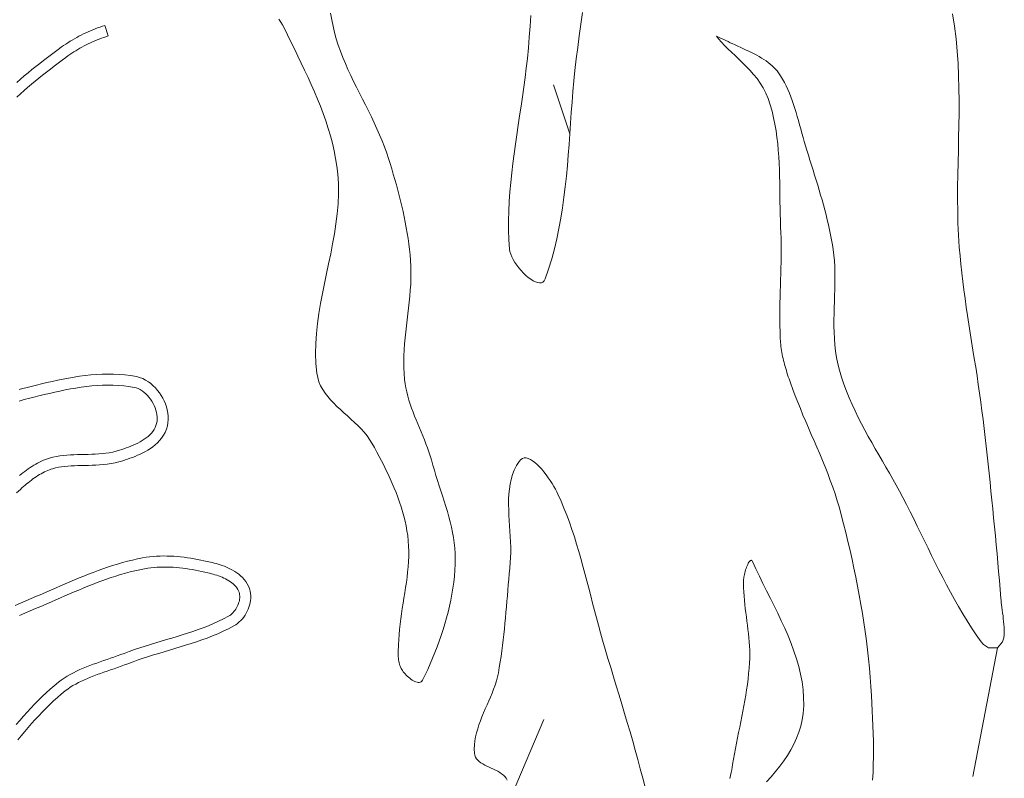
# Model space of a CAD drawing. Header units: inches. Extents: x -12 to 23, y -13.2 to 21.7.
# Tile 42 of 75: x 2.1 to 4.9, y 4.9 to 7.1. Entities that reach past the tile are written whole.
import ezdxf

# ---------------------------------------------------------------- set-up
doc = ezdxf.new("R2010")
doc.units = ezdxf.units.IN
doc.header["$MEASUREMENT"] = 0
doc.layers.get('0').update_dxf_attribs({"lineweight": 0})

msp = doc.modelspace()

# ---------------------------------------------------------------- linework, layer by layer
at = {"color": 7, "linetype": 'Continuous', "lineweight": 0}
for p, q in [((4.7087, 7.0828), (4.7143, 7.0477)), ((4.7143, 7.0477), (4.7187, 7.0124)), ((4.0428, 7.0176), (4.039, 7.0193)), ((4.039, 7.0193), (4.0442, 7.0126)), ((4.0502, 7.0142), (4.0428, 7.0176)), ((4.0442, 7.0126), (4.0524, 7.0031)), ((4.0575, 7.0108), (4.0502, 7.0142)), ((4.0524, 7.0031), (4.0613, 6.9935)), ((4.0646, 7.0074), (4.0575, 7.0108)), ((4.0613, 6.9935), (4.0708, 6.984)), ((4.0713, 7.0042), (4.0646, 7.0074)), ((4.0776, 7.0012), (4.0713, 7.0042)), ((4.0832, 6.9985), (4.0776, 7.0012)), ((4.0912, 6.9948), (4.0832, 6.9985)), ((4.0992, 6.9912), (4.0912, 6.9948)), ((4.1072, 6.9876), (4.0992, 6.9912)), ((4.7187, 7.0124), (4.7221, 6.9772)), ((4.0708, 6.984), (4.0808, 6.9743)), ((4.0808, 6.9743), (4.0911, 6.9645)), ((4.0911, 6.9645), (4.1017, 6.9546)), ((4.115, 6.984), (4.1072, 6.9876)), ((4.1229, 6.9804), (4.115, 6.984)), ((4.1306, 6.9767), (4.1229, 6.9804)), ((4.1381, 6.973), (4.1306, 6.9767)), ((4.1456, 6.9693), (4.1381, 6.973)), ((4.1528, 6.9655), (4.1456, 6.9693)), ((4.1598, 6.9616), (4.1528, 6.9655)), ((4.1667, 6.9576), (4.1598, 6.9616)), ((4.7221, 6.9772), (4.7245, 6.9419)), ((4.1017, 6.9546), (4.1124, 6.9444)), ((4.1124, 6.9444), (4.1231, 6.9338)), ((4.1231, 6.9338), (4.1336, 6.9228)), ((4.1732, 6.9535), (4.1667, 6.9576)), ((4.1795, 6.9493), (4.1732, 6.9535)), ((4.1855, 6.9449), (4.1795, 6.9493)), ((4.1912, 6.9405), (4.1855, 6.9449)), ((4.1966, 6.9358), (4.1912, 6.9405)), ((4.2016, 6.9311), (4.1966, 6.9358)), ((4.7245, 6.9419), (4.7261, 6.9067)), ((4.1336, 6.9228), (4.1438, 6.9113)), ((4.1438, 6.9113), (4.1537, 6.8992)), ((4.2063, 6.9262), (4.2016, 6.9311)), ((4.2107, 6.9211), (4.2063, 6.9262)), ((4.2148, 6.9156), (4.2107, 6.9211)), ((4.2207, 6.9069), (4.2148, 6.9156)), ((4.2263, 6.8977), (4.2207, 6.9069)), ((4.7261, 6.9067), (4.727, 6.8714)), ((4.1537, 6.8992), (4.1629, 6.8864)), ((4.1629, 6.8864), (4.1714, 6.8728)), ((4.2316, 6.8882), (4.2263, 6.8977)), ((4.2366, 6.8784), (4.2316, 6.8882)), ((4.2413, 6.8684), (4.2366, 6.8784)), ((4.1714, 6.8728), (4.1789, 6.8583)), ((4.1789, 6.8583), (4.185, 6.8432)), ((4.2457, 6.8581), (4.2413, 6.8684)), ((4.2499, 6.8476), (4.2457, 6.8581)), ((4.727, 6.8714), (4.7273, 6.8362)), ((4.185, 6.8432), (4.1911, 6.8247)), ((4.1911, 6.8247), (4.1963, 6.8064)), ((4.2538, 6.8368), (4.2499, 6.8476)), ((4.2576, 6.8258), (4.2538, 6.8368)), ((4.2612, 6.8146), (4.2576, 6.8258)), ((4.7273, 6.8362), (4.7272, 6.8011)), ((4.1963, 6.8064), (4.2007, 6.788)), ((4.2647, 6.8033), (4.2612, 6.8146)), ((4.268, 6.7918), (4.2647, 6.8033)), ((4.7272, 6.8011), (4.7267, 6.7659)), ((4.2007, 6.788), (4.2045, 6.7696)), ((4.2045, 6.7696), (4.2077, 6.7512)), ((4.2713, 6.7801), (4.268, 6.7918)), ((4.2745, 6.7683), (4.2713, 6.7801)), ((4.2778, 6.7565), (4.2745, 6.7683)), ((4.7267, 6.7659), (4.726, 6.7309)), ((4.2077, 6.7512), (4.2103, 6.7327)), ((4.281, 6.7445), (4.2778, 6.7565)), ((4.2843, 6.7325), (4.281, 6.7445)), ((4.2103, 6.7327), (4.2124, 6.7142)), ((4.2124, 6.7142), (4.2141, 6.6957)), ((4.2877, 6.7205), (4.2843, 6.7325)), ((4.2912, 6.7084), (4.2877, 6.7205)), ((4.726, 6.7309), (4.7252, 6.6959)), ((4.2141, 6.6957), (4.2154, 6.6773)), ((4.2948, 6.6964), (4.2912, 6.7084)), ((4.2993, 6.6821), (4.2948, 6.6964)), ((4.3038, 6.6678), (4.2993, 6.6821)), ((4.7252, 6.6959), (4.7244, 6.6611)), ((4.2154, 6.6773), (4.2164, 6.6588)), ((4.2164, 6.6588), (4.2171, 6.6405)), ((4.3082, 6.6537), (4.3038, 6.6678)), ((4.3127, 6.6395), (4.3082, 6.6537)), ((4.7244, 6.6611), (4.7236, 6.6263)), ((4.2171, 6.6405), (4.2177, 6.6221)), ((4.3171, 6.6253), (4.3127, 6.6395)), ((4.3215, 6.6112), (4.3171, 6.6253)), ((4.7236, 6.6263), (4.7231, 6.5917)), ((4.2177, 6.6221), (4.218, 6.6039)), ((4.218, 6.6039), (4.2183, 6.5857)), ((4.3258, 6.597), (4.3215, 6.6112)), ((4.2183, 6.5857), (4.2185, 6.5676)), ((4.3301, 6.5829), (4.3258, 6.597)), ((4.3342, 6.5688), (4.3301, 6.5829)), ((4.7231, 6.5917), (4.723, 6.5572)), ((4.2185, 6.5676), (4.2187, 6.5496)), ((4.2187, 6.5496), (4.219, 6.5317)), ((4.3383, 6.5547), (4.3342, 6.5688)), ((4.3422, 6.5406), (4.3383, 6.5547)), ((4.723, 6.5572), (4.7233, 6.5228)), ((4.219, 6.5317), (4.2194, 6.514)), ((4.2194, 6.514), (4.2199, 6.4964)), ((4.346, 6.5265), (4.3422, 6.5406)), ((4.3496, 6.5124), (4.346, 6.5265)), ((4.7233, 6.5228), (4.7241, 6.4886)), ((4.2199, 6.4964), (4.2207, 6.4787)), ((4.3531, 6.4983), (4.3496, 6.5124)), ((4.3564, 6.4842), (4.3531, 6.4983)), ((4.7241, 6.4886), (4.7255, 6.4545)), ((4.2207, 6.4787), (4.2214, 6.462)), ((4.2214, 6.462), (4.2218, 6.4451)), ((4.3595, 6.4701), (4.3564, 6.4842)), ((4.3625, 6.456), (4.3595, 6.4701)), ((4.2218, 6.4451), (4.222, 6.4282)), ((4.3652, 6.4419), (4.3625, 6.456)), ((4.3676, 6.4278), (4.3652, 6.4419)), ((4.7255, 6.4545), (4.7278, 6.4206)), ((4.222, 6.4282), (4.2221, 6.4114)), ((4.2221, 6.4114), (4.222, 6.3946)), ((4.3698, 6.4138), (4.3676, 6.4278)), ((4.3719, 6.398), (4.3698, 6.4138)), ((4.7278, 6.4206), (4.7299, 6.3964)), ((4.2217, 6.3779), (4.2214, 6.3613)), ((4.222, 6.3946), (4.2217, 6.3779)), ((4.3733, 6.3822), (4.3719, 6.398)), ((4.3742, 6.3662), (4.3733, 6.3822)), ((4.7299, 6.3964), (4.7322, 6.3722)), ((4.2214, 6.3613), (4.221, 6.3447)), ((4.3747, 6.35), (4.3742, 6.3662)), ((4.3749, 6.3336), (4.3747, 6.35)), ((4.7322, 6.3722), (4.7349, 6.3479)), ((4.7349, 6.3479), (4.7378, 6.3236)), ((4.2205, 6.3281), (4.22, 6.3116)), ((4.221, 6.3447), (4.2205, 6.3281)), ((4.3747, 6.317), (4.3749, 6.3336)), ((4.7378, 6.3236), (4.7409, 6.2994)), ((4.2196, 6.2952), (4.2192, 6.2788)), ((4.22, 6.3116), (4.2196, 6.2952)), ((4.3739, 6.2832), (4.3744, 6.3002)), ((4.3744, 6.3002), (4.3747, 6.317)), ((4.7409, 6.2994), (4.7442, 6.2751)), ((4.2188, 6.2625), (4.2186, 6.2462)), ((4.2192, 6.2788), (4.2188, 6.2625)), ((4.3728, 6.2489), (4.3733, 6.2661)), ((4.3733, 6.2661), (4.3739, 6.2832)), ((4.7442, 6.2751), (4.7477, 6.2508)), ((4.2186, 6.2462), (4.2184, 6.23)), ((4.3723, 6.2316), (4.3728, 6.2489)), ((4.7477, 6.2508), (4.7513, 6.2264)), ((4.2184, 6.23), (4.2185, 6.2138)), ((4.2185, 6.2138), (4.2187, 6.1977)), ((4.3721, 6.2141), (4.3723, 6.2316)), ((4.3721, 6.1965), (4.3721, 6.2141)), ((4.7513, 6.2264), (4.7551, 6.2021)), ((4.2187, 6.1977), (4.2191, 6.1817)), ((4.2191, 6.1817), (4.2197, 6.1657)), ((4.3725, 6.1789), (4.3721, 6.1965)), ((4.3733, 6.1611), (4.3725, 6.1789)), ((4.7551, 6.2021), (4.7589, 6.1777)), ((4.2197, 6.1657), (4.2206, 6.1498)), ((4.3747, 6.1433), (4.3733, 6.1611)), ((4.7589, 6.1777), (4.7627, 6.1533)), ((4.7627, 6.1533), (4.7666, 6.1288)), ((4.2206, 6.1498), (4.2211, 6.1442)), ((4.2211, 6.1442), (4.2216, 6.1386)), ((4.2216, 6.1386), (4.2223, 6.1331)), ((4.2223, 6.1331), (4.2231, 6.1275)), ((4.2231, 6.1275), (4.2241, 6.1218)), ((4.3767, 6.1254), (4.3747, 6.1433)), ((4.3795, 6.1075), (4.3767, 6.1254)), ((4.7666, 6.1288), (4.7705, 6.1043)), ((4.2241, 6.1218), (4.2251, 6.1162)), ((4.2251, 6.1162), (4.2263, 6.1105)), ((4.2263, 6.1105), (4.2275, 6.1049)), ((4.2275, 6.1049), (4.2289, 6.0992)), ((4.2289, 6.0992), (4.2303, 6.0934)), ((4.3831, 6.0896), (4.3795, 6.1075)), ((4.7705, 6.1043), (4.7744, 6.0798)), ((4.2303, 6.0934), (4.2318, 6.0877)), ((4.2318, 6.0877), (4.2334, 6.082)), ((4.2334, 6.082), (4.2351, 6.0762)), ((4.2351, 6.0762), (4.2369, 6.0704)), ((4.2369, 6.0704), (4.2387, 6.0646)), ((4.3875, 6.0718), (4.3831, 6.0896)), ((4.3936, 6.0516), (4.3875, 6.0718)), ((4.7744, 6.0798), (4.7782, 6.0552)), ((4.2387, 6.0646), (4.2406, 6.0588)), ((4.2406, 6.0588), (4.2425, 6.053)), ((4.2425, 6.053), (4.2445, 6.0472)), ((4.2445, 6.0472), (4.2465, 6.0413)), ((4.2465, 6.0413), (4.2485, 6.0356)), ((4.4002, 6.0319), (4.3936, 6.0516)), ((4.7782, 6.0552), (4.7819, 6.0306)), ((4.2485, 6.0356), (4.2551, 6.0172)), ((4.2551, 6.0172), (4.262, 5.999)), ((4.4074, 6.0125), (4.4002, 6.0319)), ((4.4152, 5.9934), (4.4074, 6.0125)), ((4.7819, 6.0306), (4.7855, 6.006)), ((4.262, 5.999), (4.2692, 5.9807)), ((4.4234, 5.9746), (4.4152, 5.9934)), ((4.7855, 6.006), (4.789, 5.9812)), ((4.2692, 5.9807), (4.2766, 5.9625)), ((4.2766, 5.9625), (4.2841, 5.9443)), ((4.432, 5.956), (4.4234, 5.9746)), ((4.441, 5.9376), (4.432, 5.956)), ((4.789, 5.9812), (4.7922, 5.9565)), ((4.7922, 5.9565), (4.7953, 5.9317)), ((4.2841, 5.9443), (4.2919, 5.9261)), ((4.4502, 5.9194), (4.441, 5.9376)), ((4.7953, 5.9317), (4.7983, 5.9062)), ((4.2919, 5.9261), (4.2997, 5.9078)), ((4.2997, 5.9078), (4.3077, 5.8895)), ((4.4598, 5.9014), (4.4502, 5.9194)), ((4.4695, 5.8836), (4.4598, 5.9014)), ((4.7983, 5.9062), (4.8012, 5.8809)), ((4.3077, 5.8895), (4.3156, 5.8711)), ((4.3156, 5.8711), (4.3236, 5.8527)), ((4.4794, 5.866), (4.4695, 5.8836)), ((4.8012, 5.8809), (4.8041, 5.8555)), ((4.3236, 5.8527), (4.3315, 5.8342)), ((4.4894, 5.8484), (4.4794, 5.866)), ((4.4995, 5.831), (4.4894, 5.8484)), ((4.8041, 5.8555), (4.8069, 5.8301)), ((4.3315, 5.8342), (4.3393, 5.8155)), ((4.3393, 5.8155), (4.3469, 5.7968)), ((4.5096, 5.8137), (4.4995, 5.831)), ((4.8069, 5.8301), (4.8097, 5.8047)), ((4.3469, 5.7968), (4.3544, 5.7779)), ((4.5196, 5.7964), (4.5096, 5.8137)), ((4.5295, 5.7792), (4.5196, 5.7964)), ((4.8097, 5.8047), (4.8124, 5.7793)), ((4.3544, 5.7779), (4.3617, 5.7589)), ((4.3617, 5.7589), (4.3686, 5.7397)), ((4.5394, 5.7621), (4.5295, 5.7792)), ((4.549, 5.7449), (4.5394, 5.7621)), ((4.8124, 5.7793), (4.8151, 5.7539)), ((4.3686, 5.7397), (4.3753, 5.7203)), ((4.5584, 5.7278), (4.549, 5.7449)), ((4.8151, 5.7539), (4.8178, 5.7285)), ((4.3753, 5.7203), (4.3816, 5.7008)), ((4.5675, 5.7106), (4.5584, 5.7278)), ((4.578, 5.6903), (4.5675, 5.7106)), ((4.8178, 5.7285), (4.8204, 5.7031)), ((4.8204, 5.7031), (4.8229, 5.6777)), ((4.3816, 5.7008), (4.3875, 5.681)), ((4.3875, 5.681), (4.3929, 5.6612)), ((4.5883, 5.6699), (4.578, 5.6903)), ((4.8229, 5.6777), (4.8254, 5.6522)), ((4.3929, 5.6612), (4.3994, 5.6359)), ((4.5985, 5.6494), (4.5883, 5.6699)), ((4.6087, 5.6287), (4.5985, 5.6494)), ((4.8254, 5.6522), (4.8279, 5.6268)), ((4.3994, 5.6359), (4.4057, 5.6107)), ((4.6188, 5.608), (4.6087, 5.6287)), ((4.8279, 5.6268), (4.8303, 5.6014)), ((4.4057, 5.6107), (4.4118, 5.5855)), ((4.629, 5.5872), (4.6188, 5.608)), ((4.8303, 5.6014), (4.8327, 5.576)), ((4.4118, 5.5855), (4.4176, 5.5601)), ((4.6391, 5.5663), (4.629, 5.5872)), ((4.6493, 5.5454), (4.6391, 5.5663)), ((4.8327, 5.576), (4.835, 5.5505)), ((4.4176, 5.5601), (4.4233, 5.5347)), ((4.6597, 5.5246), (4.6493, 5.5454)), ((4.835, 5.5505), (4.8373, 5.5251)), ((4.4233, 5.5347), (4.4288, 5.5093)), ((4.4288, 5.5093), (4.4341, 5.4838)), ((4.6701, 5.5037), (4.6597, 5.5246)), ((4.8373, 5.5251), (4.8396, 5.4997)), ((4.4341, 5.4838), (4.4391, 5.4582)), ((4.6808, 5.4829), (4.6701, 5.5037)), ((4.6916, 5.4621), (4.6808, 5.4829)), ((4.8396, 5.4997), (4.8418, 5.4742)), ((4.4391, 5.4582), (4.4439, 5.4326)), ((4.7026, 5.4415), (4.6916, 5.4621)), ((4.8418, 5.4742), (4.844, 5.4488)), ((4.4439, 5.4326), (4.4484, 5.4069)), ((4.714, 5.4209), (4.7026, 5.4415)), ((4.844, 5.4488), (4.8461, 5.4235)), ((4.8461, 5.4235), (4.8466, 5.4185)), ((4.4484, 5.4069), (4.4527, 5.3812)), ((4.7256, 5.4005), (4.714, 5.4209)), ((4.7376, 5.3802), (4.7256, 5.4005)), ((4.8466, 5.4185), (4.8472, 5.4126)), ((4.8472, 5.4126), (4.848, 5.4059)), ((4.848, 5.4059), (4.849, 5.3985)), ((4.849, 5.3985), (4.8499, 5.3908)), ((4.4527, 5.3812), (4.4568, 5.3554)), ((4.75, 5.3601), (4.7376, 5.3802)), ((4.8499, 5.3908), (4.851, 5.3827)), ((4.851, 5.3827), (4.852, 5.3744)), ((4.852, 5.3744), (4.8529, 5.3661)), ((4.4568, 5.3554), (4.4605, 5.3296)), ((4.7627, 5.3402), (4.75, 5.3601)), ((4.7759, 5.3205), (4.7627, 5.3402)), ((4.8529, 5.3661), (4.8538, 5.3578)), ((4.8538, 5.3578), (4.8546, 5.3498)), ((4.8546, 5.3498), (4.8552, 5.342)), ((4.8552, 5.342), (4.8556, 5.3345)), ((4.4605, 5.3296), (4.464, 5.3037)), ((4.7902, 5.3002), (4.7759, 5.3205)), ((4.8543, 5.312), (4.8507, 5.3005)), ((4.8554, 5.3201), (4.8543, 5.312)), ((4.8557, 5.3273), (4.8554, 5.3201)), ((4.8556, 5.3345), (4.8557, 5.3273)), ((4.464, 5.3037), (4.4672, 5.2778)), ((4.7964, 5.2928), (4.7902, 5.3002)), ((4.8105, 5.2831), (4.7964, 5.2928)), ((4.8362, 5.2838), (4.8105, 5.2831)), ((4.8507, 5.3005), (4.8362, 5.2838)), ((4.4672, 5.2778), (4.4701, 5.2518)), ((4.4701, 5.2518), (4.4727, 5.2259)), ((4.4727, 5.2259), (4.4749, 5.1998)), ((4.4749, 5.1998), (4.4769, 5.1738)), ((4.4769, 5.1738), (4.4785, 5.1478)), ((4.4785, 5.1478), (4.4796, 5.1265)), ((4.4796, 5.1265), (4.4807, 5.105)), ((4.4807, 5.105), (4.4818, 5.0835)), ((4.4818, 5.0835), (4.4827, 5.0618)), ((4.4827, 5.0618), (4.4834, 5.04)), ((4.4834, 5.04), (4.4839, 5.0181)), ((4.4839, 5.0181), (4.4842, 4.9961)), ((4.4842, 4.9961), (4.4841, 4.9741)), ((4.4838, 4.9521), (4.483, 4.93)), ((4.4841, 4.9741), (4.4838, 4.9521)), ((4.483, 4.93), (4.4817, 4.908))]:
    msp.add_line(p, q, dxfattribs=at)
at = {"color": 30, "linetype": 'Continuous', "lineweight": 0, "true_color": 0xff7e00}
for p, q in [((3.6221, 6.7424), (3.5756, 6.8817)), ((4.8362, 5.2838), (4.7661, 4.9184)), ((3.4581, 4.8682), (3.5482, 5.0801))]:
    msp.add_line(p, q, dxfattribs=at)
at = {"color": 7, "linetype": 'Continuous', "lineweight": 0, "flags": 128}
for points in [[(2.7956, 7.0677), (2.8014, 7.0599), (2.8066, 7.0517), (2.8111, 7.0432), (2.8207, 7.0233), (2.8304, 7.0033), (2.8401, 6.9833), (2.8499, 6.9632), (2.8596, 6.9431), (2.8693, 6.9229), (2.8788, 6.9026), (2.888, 6.8822), (2.897, 6.8618), (2.9057, 6.8412), (2.914, 6.8206), (2.9219, 6.7998), (2.9293, 6.779), (2.9362, 6.758), (2.9425, 6.7368), (2.9482, 6.7156), (2.9531, 6.6942), (2.9573, 6.6726), (2.9607, 6.6509), (2.9632, 6.629), (2.9651, 6.6007), (2.9653, 6.5723), (2.9641, 6.544), (2.9617, 6.5156), (2.9582, 6.4873), (2.9538, 6.4589), (2.9488, 6.4306), (2.9433, 6.4023), (2.9374, 6.3739), (2.9314, 6.3456), (2.9254, 6.3173), (2.9197, 6.2889), (2.9144, 6.2606), (2.9097, 6.2323), (2.9057, 6.204), (2.9027, 6.1757), (2.9009, 6.1474), (2.9004, 6.1192), (2.9014, 6.0909), (2.9041, 6.0627), (2.9063, 6.0504), (2.9099, 6.0388), (2.9147, 6.0276), (2.9205, 6.017), (2.9272, 6.0067), (2.9347, 5.9968), (2.943, 5.9872), (2.9518, 5.9778), (2.9611, 5.9686), (2.9708, 5.9596), (2.9807, 5.9506), (2.9907, 5.9416), (3.0007, 5.9326), (3.0105, 5.9235), (3.0201, 5.9143), (3.0294, 5.9049), (3.0382, 5.8952), (3.0463, 5.8852), (3.0538, 5.8748), (3.0604, 5.864), (3.0673, 5.8517), (3.0741, 5.8393), (3.0807, 5.8268), (3.0873, 5.8143), (3.0938, 5.8016), (3.1001, 5.7889), (3.1063, 5.7761), (3.1123, 5.7632), (3.118, 5.7502), (3.1236, 5.7371), (3.1289, 5.724), (3.1339, 5.7108), (3.1386, 5.6974), (3.143, 5.684), (3.1471, 5.6706), (3.1509, 5.657), (3.1542, 5.6434), (3.1572, 5.6296), (3.1598, 5.6158), (3.1619, 5.602), (3.1635, 5.5872), (3.1645, 5.5725), (3.1649, 5.5578), (3.1648, 5.543), (3.1642, 5.5283), (3.1631, 5.5135), (3.1617, 5.4987), (3.16, 5.4839), (3.158, 5.4691), (3.1559, 5.4543), (3.1536, 5.4395), (3.1512, 5.4247), (3.1488, 5.4099), (3.1465, 5.3951), (3.1442, 5.3803), (3.1421, 5.3654), (3.1403, 5.3506), (3.1387, 5.3358), (3.1374, 5.3209), (3.1365, 5.3061), (3.1363, 5.3018), (3.1361, 5.2975), (3.1358, 5.2932), (3.1355, 5.2888), (3.1353, 5.2844), (3.1351, 5.28), (3.1349, 5.2756), (3.1348, 5.2712), (3.1348, 5.2668), (3.1349, 5.2624), (3.1351, 5.2581), (3.1355, 5.2537), (3.1359, 5.2495), (3.1366, 5.2453), (3.1374, 5.2411), (3.1385, 5.237), (3.1397, 5.233), (3.1412, 5.2291), (3.143, 5.2253), (3.145, 5.2216), (3.1468, 5.2187), (3.149, 5.2156), (3.1516, 5.2125), (3.1544, 5.2093), (3.1574, 5.2061), (3.1607, 5.203), (3.164, 5.2), (3.1676, 5.1971), (3.1711, 5.1945), (3.1747, 5.1921), (3.1783, 5.1899), (3.1819, 5.1881), (3.1853, 5.1867), (3.1887, 5.1857), (3.1918, 5.1852), (3.1948, 5.1852), (3.1975, 5.1858), (3.1999, 5.187), (3.2019, 5.1889), (3.2036, 5.1915), (3.2036, 5.1915), (3.2036, 5.1915), (3.2036, 5.1915), (3.2036, 5.1915), (3.2112, 5.2068), (3.2186, 5.2224), (3.2258, 5.2381), (3.2326, 5.2539), (3.2392, 5.2699), (3.2456, 5.286), (3.2516, 5.3023), (3.2573, 5.3187), (3.2627, 5.3351), (3.2677, 5.3517), (3.2724, 5.3684), (3.2767, 5.3851), (3.2807, 5.402), (3.2842, 5.4189), (3.2874, 5.4358), (3.2901, 5.4528), (3.2924, 5.4699), (3.2943, 5.4869), (3.2957, 5.504), (3.2966, 5.5211), (3.2969, 5.5363), (3.2964, 5.5513), (3.2954, 5.5664), (3.2937, 5.5814), (3.2915, 5.5963), (3.2889, 5.6112), (3.2858, 5.626), (3.2823, 5.6408), (3.2785, 5.6556), (3.2744, 5.6704), (3.27, 5.6851), (3.2655, 5.6998), (3.2609, 5.7145), (3.2562, 5.7292), (3.2514, 5.7438), (3.2467, 5.7585), (3.242, 5.7731), (3.2375, 5.7877), (3.2331, 5.8024), (3.229, 5.817), (3.2256, 5.8285), (3.2219, 5.84), (3.2179, 5.8514), (3.2137, 5.8628), (3.2093, 5.8741), (3.2048, 5.8853), (3.2001, 5.8966), (3.1954, 5.9078), (3.1907, 5.919), (3.1861, 5.9302), (3.1816, 5.9414), (3.1772, 5.9527), (3.173, 5.964), (3.169, 5.9754), (3.1653, 5.9868), (3.162, 5.9983), (3.159, 6.0099), (3.1565, 6.0215), (3.1544, 6.0333), (3.1529, 6.0452), (3.1515, 6.0621), (3.1508, 6.0789), (3.1506, 6.0958), (3.151, 6.1127), (3.1518, 6.1296), (3.1531, 6.1465), (3.1546, 6.1634), (3.1563, 6.1803), (3.1583, 6.1973), (3.1603, 6.2142), (3.1623, 6.2311), (3.1643, 6.248), (3.1662, 6.265), (3.1679, 6.2819), (3.1693, 6.2988), (3.1703, 6.3158), (3.171, 6.3327), (3.1712, 6.3496), (3.1708, 6.3665), (3.1698, 6.3833), (3.1684, 6.3989), (3.1668, 6.4144), (3.1649, 6.4299), (3.1628, 6.4453), (3.1604, 6.4607), (3.1578, 6.4761), (3.155, 6.4915), (3.1519, 6.5068), (3.1487, 6.5221), (3.1452, 6.5374), (3.1416, 6.5526), (3.1378, 6.5678), (3.1339, 6.5829), (3.1297, 6.598), (3.1255, 6.6131), (3.121, 6.6281), (3.1165, 6.6431), (3.1118, 6.658), (3.1071, 6.6728), (3.1022, 6.6877), (3.096, 6.7052), (3.0893, 6.7226), (3.0822, 6.7399), (3.0746, 6.757), (3.0668, 6.774), (3.0587, 6.7908), (3.0504, 6.8076), (3.042, 6.8244), (3.0335, 6.8411), (3.025, 6.8579), (3.0165, 6.8746), (3.0082, 6.8914), (3.0001, 6.9083), (2.9923, 6.9252), (2.9848, 6.9423), (2.9776, 6.9595), (2.9709, 6.9768), (2.9648, 6.9943), (2.9592, 7.012), (2.9542, 7.03), (2.9499, 7.0481), (2.946, 7.0664), (2.9426, 7.0847)], [(3.5111, 7.0785), (3.5092, 7.0478), (3.507, 7.0171), (3.5045, 6.9865), (3.5016, 6.956), (3.4986, 6.929), (3.4953, 6.902), (3.4916, 6.875), (3.4878, 6.8479), (3.4838, 6.8209), (3.4797, 6.7938), (3.4756, 6.7668), (3.4715, 6.7398), (3.4676, 6.7127), (3.4638, 6.6857), (3.4603, 6.6586), (3.4571, 6.6316), (3.4542, 6.6045), (3.4519, 6.5775), (3.45, 6.5504), (3.4487, 6.5233), (3.4481, 6.4963), (3.4482, 6.4692), (3.4491, 6.4421), (3.4509, 6.415), (3.452, 6.4082), (3.4542, 6.4009), (3.4573, 6.3933), (3.4613, 6.3854), (3.4661, 6.3775), (3.4715, 6.3696), (3.4774, 6.3619), (3.4837, 6.3544), (3.4904, 6.3474), (3.4972, 6.3408), (3.5042, 6.3349), (3.5111, 6.3298), (3.5178, 6.3255), (3.5244, 6.3223), (3.5306, 6.3201), (3.5363, 6.3192), (3.5414, 6.3197), (3.5459, 6.3217), (3.5495, 6.3252), (3.5523, 6.3305), (3.5523, 6.3305), (3.5523, 6.3305), (3.5523, 6.3305), (3.5523, 6.3305), (3.562, 6.3587), (3.5708, 6.3872), (3.5785, 6.4159), (3.5854, 6.4449), (3.5914, 6.474), (3.5968, 6.5034), (3.6014, 6.5329), (3.6055, 6.5626), (3.6091, 6.5923), (3.6123, 6.6222), (3.6151, 6.6522), (3.6176, 6.6822), (3.6199, 6.7123), (3.6221, 6.7424), (3.6242, 6.7725), (3.6264, 6.8026), (3.6287, 6.8326), (3.6311, 6.8626), (3.6338, 6.8925), (3.6368, 6.9222), (3.6406, 6.9551), (3.6446, 6.988), (3.6489, 7.021), (3.6534, 7.0539), (3.658, 7.0869)], [(3.8357, 4.8876), (3.8291, 4.914), (3.8223, 4.9403), (3.8153, 4.9665), (3.808, 4.9927), (3.8006, 5.0189), (3.793, 5.045), (3.7854, 5.0711), (3.7776, 5.0972), (3.7697, 5.1232), (3.7618, 5.1493), (3.7539, 5.1753), (3.746, 5.2013), (3.7381, 5.2274), (3.7303, 5.2534), (3.7226, 5.2795), (3.715, 5.3056), (3.7091, 5.3264), (3.7034, 5.3474), (3.6978, 5.3683), (3.6923, 5.3894), (3.6869, 5.4104), (3.6815, 5.4315), (3.6761, 5.4526), (3.6707, 5.4736), (3.6652, 5.4947), (3.6595, 5.5156), (3.6537, 5.5366), (3.6477, 5.5574), (3.6415, 5.5782), (3.635, 5.5988), (3.6282, 5.6194), (3.621, 5.6398), (3.6135, 5.66), (3.6055, 5.6801), (3.5971, 5.7001), (3.5882, 5.7198), (3.5849, 5.7266), (3.581, 5.734), (3.5765, 5.7418), (3.5716, 5.7499), (3.5663, 5.7582), (3.5607, 5.7665), (3.5548, 5.7747), (3.5487, 5.7826), (3.5424, 5.7902), (3.5359, 5.7973), (3.5295, 5.8038), (3.523, 5.8096), (3.5166, 5.8144), (3.5103, 5.8183), (3.5042, 5.821), (3.4983, 5.8224), (3.4928, 5.8224), (3.4875, 5.8209), (3.4827, 5.8177), (3.4783, 5.8128), (3.4708, 5.8007), (3.4645, 5.7881), (3.4595, 5.7751), (3.4555, 5.7617), (3.4525, 5.748), (3.4504, 5.734), (3.4491, 5.7196), (3.4484, 5.7051), (3.4483, 5.6903), (3.4486, 5.6753), (3.4493, 5.6603), (3.4502, 5.6451), (3.4512, 5.6299), (3.4522, 5.6147), (3.4532, 5.5995), (3.454, 5.5844), (3.4544, 5.5694), (3.4545, 5.5545), (3.454, 5.5398), (3.453, 5.5254), (3.4515, 5.5097), (3.4501, 5.494), (3.4487, 5.4783), (3.4474, 5.4627), (3.4461, 5.447), (3.4448, 5.4313), (3.4435, 5.4156), (3.4422, 5.3999), (3.4409, 5.3842), (3.4395, 5.3685), (3.438, 5.3528), (3.4365, 5.3372), (3.4348, 5.3215), (3.433, 5.3059), (3.4312, 5.2903), (3.4291, 5.2747), (3.4269, 5.2591), (3.4245, 5.2436), (3.422, 5.2281), (3.4192, 5.2126), (3.4166, 5.2009), (3.4135, 5.1894), (3.4099, 5.1779), (3.4059, 5.1665), (3.4015, 5.1552), (3.3969, 5.1439), (3.3921, 5.1326), (3.3871, 5.1213), (3.3822, 5.1101), (3.3774, 5.0989), (3.3727, 5.0877), (3.3683, 5.0764), (3.3642, 5.0651), (3.3605, 5.0538), (3.3573, 5.0424), (3.3546, 5.031), (3.3527, 5.0195), (3.3514, 5.0079), (3.351, 4.9962), (3.3515, 4.9844), (3.3525, 4.9787), (3.3545, 4.9735), (3.3573, 4.9688), (3.3608, 4.9646), (3.365, 4.9607), (3.3698, 4.9571), (3.3751, 4.9538), (3.3807, 4.9507), (3.3866, 4.9478), (3.3928, 4.9449), (3.399, 4.942), (3.4052, 4.9392), (3.4114, 4.9362), (3.4174, 4.9331), (3.4231, 4.9298), (3.4285, 4.9262), (3.4334, 4.9223), (3.4378, 4.9181), (3.4415, 4.9134), (3.4445, 4.9083)], [(4.1801, 4.9035), (4.1933, 4.9177), (4.206, 4.9323), (4.218, 4.9472), (4.2294, 4.9625), (4.24, 4.9781), (4.2496, 4.994), (4.2584, 5.0104), (4.266, 5.0271), (4.2726, 5.0441), (4.2779, 5.0615), (4.2819, 5.0793), (4.2845, 5.0974), (4.2861, 5.12), (4.286, 5.1424), (4.2845, 5.1647), (4.2816, 5.1868), (4.2774, 5.2089), (4.2721, 5.2308), (4.2657, 5.2527), (4.2585, 5.2744), (4.2504, 5.296), (4.2417, 5.3176), (4.2323, 5.339), (4.2225, 5.3604), (4.2124, 5.3816), (4.202, 5.4028), (4.1915, 5.424), (4.1809, 5.445), (4.1705, 5.466), (4.1602, 5.4869), (4.1503, 5.5077), (4.1408, 5.5285), (4.1396, 5.5306), (4.1383, 5.5318), (4.1368, 5.5321), (4.1353, 5.5317), (4.1337, 5.5305), (4.1321, 5.5288), (4.1304, 5.5264), (4.1288, 5.5236), (4.1271, 5.5203), (4.1255, 5.5167), (4.1239, 5.5129), (4.1224, 5.5088), (4.121, 5.5046), (4.1198, 5.5004), (4.1186, 5.4961), (4.1176, 5.492), (4.1168, 5.488), (4.1161, 5.4843), (4.1157, 5.4809), (4.1155, 5.4778), (4.1153, 5.466), (4.1155, 5.4541), (4.116, 5.4423), (4.1168, 5.4304), (4.1178, 5.4186), (4.119, 5.4067), (4.1204, 5.3949), (4.1219, 5.3831), (4.1234, 5.3713), (4.1249, 5.3594), (4.1264, 5.3476), (4.1279, 5.3358), (4.1293, 5.3239), (4.1305, 5.3121), (4.1315, 5.3003), (4.1323, 5.2885), (4.1328, 5.2766), (4.1331, 5.2648), (4.1329, 5.253), (4.1324, 5.2411), (4.1313, 5.2257), (4.1298, 5.2104), (4.1281, 5.1951), (4.1262, 5.1798), (4.124, 5.1646), (4.1216, 5.1493), (4.119, 5.1341), (4.1163, 5.1189), (4.1134, 5.1038), (4.1105, 5.0886), (4.1075, 5.0734), (4.1044, 5.0583), (4.1014, 5.0431), (4.0983, 5.028), (4.0953, 5.0128), (4.0923, 4.9976), (4.0895, 4.9825), (4.0867, 4.9673), (4.0841, 4.9521), (4.0817, 4.9368), (4.0804, 4.9296), (4.0786, 4.9214), (4.0764, 4.9124)]]:
    msp.add_lwpolyline(points, dxfattribs=at)
at = {"color": 7, "linetype": 'Continuous', "lineweight": 0}
for points in [[(2.0522, 6.8468), (2.0622, 6.856), (2.0725, 6.8651), (2.0828, 6.8741), (2.0933, 6.883), (2.1039, 6.8918), (2.1146, 6.9005), (2.1254, 6.9091), (2.1363, 6.9177), (2.1473, 6.9262), (2.1583, 6.9346), (2.1694, 6.943), (2.1806, 6.9514), (2.1917, 6.9596), (2.1972, 6.9636), (2.2027, 6.9674), (2.2083, 6.9712), (2.2139, 6.9749), (2.2196, 6.9785), (2.2254, 6.9819), (2.2312, 6.9853), (2.2371, 6.9886), (2.2431, 6.9918), (2.2491, 6.9949), (2.2551, 6.9979), (2.2612, 7.0008), (2.2674, 7.0036), (2.2736, 7.0063), (2.2798, 7.0089), (2.2861, 7.0114), (2.2924, 7.0138), (2.2987, 7.016), (2.3051, 7.0182), (2.3117, 7.0203), (2.3022, 7.0501), (2.2953, 7.0479), (2.2884, 7.0456), (2.2816, 7.0431), (2.2748, 7.0406), (2.2681, 7.0379), (2.2613, 7.0351), (2.2547, 7.0322), (2.2481, 7.0292), (2.2415, 7.0261), (2.235, 7.0228), (2.2285, 7.0195), (2.2221, 7.016), (2.2157, 7.0125), (2.2094, 7.0088), (2.2032, 7.0051), (2.1971, 7.0012), (2.191, 6.9972), (2.185, 6.9932), (2.179, 6.989), (2.1732, 6.9848), (2.1619, 6.9764), (2.1507, 6.968), (2.1394, 6.9595), (2.1282, 6.951), (2.1171, 6.9423), (2.106, 6.9336), (2.095, 6.9248), (2.0841, 6.9159), (2.0732, 6.9069), (2.0625, 6.8978), (2.0518, 6.8886)], [(2.0513, 5.7231), (2.0623, 5.7332), (2.0667, 5.7372), (2.0711, 5.7411), (2.0755, 5.7449), (2.0799, 5.7487), (2.0844, 5.7523), (2.0889, 5.7559), (2.0934, 5.7594), (2.098, 5.7628), (2.1026, 5.7661), (2.1071, 5.7692), (2.1118, 5.7722), (2.1164, 5.7751), (2.121, 5.7778), (2.1257, 5.7804), (2.1304, 5.7828), (2.135, 5.785), (2.1397, 5.787), (2.1444, 5.7889), (2.1491, 5.7905), (2.1538, 5.792), (2.162, 5.7941), (2.1703, 5.7959), (2.1789, 5.7973), (2.1877, 5.7985), (2.1968, 5.7993), (2.2061, 5.8), (2.2156, 5.8005), (2.2253, 5.8008), (2.2352, 5.801), (2.2452, 5.8013), (2.2555, 5.8015), (2.2659, 5.8018), (2.2764, 5.8022), (2.2871, 5.8029), (2.2979, 5.8038), (2.3088, 5.805), (2.3198, 5.8066), (2.3309, 5.8087), (2.342, 5.8114), (2.3528, 5.8146), (2.3597, 5.8168), (2.3665, 5.8191), (2.3734, 5.8216), (2.3805, 5.8242), (2.3878, 5.827), (2.3951, 5.8301), (2.4024, 5.8333), (2.4097, 5.8369), (2.417, 5.8407), (2.4242, 5.8449), (2.4313, 5.8494), (2.4383, 5.8543), (2.445, 5.8597), (2.4515, 5.8656), (2.4576, 5.872), (2.4633, 5.879), (2.4685, 5.8867), (2.473, 5.895), (2.4767, 5.9039), (2.4795, 5.9134), (2.4811, 5.9226), (2.4818, 5.9319), (2.4816, 5.941), (2.4806, 5.95), (2.4789, 5.9589), (2.4766, 5.9675), (2.4738, 5.9759), (2.4703, 5.9842), (2.4664, 5.9921), (2.462, 5.9999), (2.457, 6.0073), (2.4517, 6.0144), (2.4458, 6.0212), (2.4395, 6.0276), (2.4327, 6.0335), (2.4255, 6.0389), (2.4177, 6.0437), (2.4094, 6.0479), (2.4005, 6.0512), (2.3917, 6.0534), (2.375, 6.0563), (2.3588, 6.0584), (2.3426, 6.0598), (2.3264, 6.0605), (2.3103, 6.0607), (2.2942, 6.0603), (2.2782, 6.0594), (2.2622, 6.0581), (2.2463, 6.0564), (2.2305, 6.0543), (2.2148, 6.0518), (2.1992, 6.0491), (2.1836, 6.0462), (2.1682, 6.043), (2.1529, 6.0397), (2.1376, 6.0362), (2.1225, 6.0327), (2.1076, 6.0291), (2.0928, 6.0255), (2.0779, 6.0218), (2.0682, 6.0193), (2.0584, 6.0165)], [(2.0586, 5.9837), (2.0675, 5.9866), (2.0765, 5.9892), (2.0855, 5.9915), (2.1002, 5.9951), (2.1149, 5.9987), (2.1298, 6.0023), (2.1447, 6.0058), (2.1596, 6.0092), (2.1746, 6.0124), (2.1897, 6.0155), (2.2048, 6.0184), (2.2199, 6.021), (2.235, 6.0233), (2.2501, 6.0253), (2.2652, 6.027), (2.2803, 6.0283), (2.2954, 6.0291), (2.3105, 6.0294), (2.3255, 6.0293), (2.3405, 6.0286), (2.3555, 6.0273), (2.3704, 6.0254), (2.3852, 6.0229), (2.3911, 6.0214), (2.3968, 6.0192), (2.4024, 6.0164), (2.4079, 6.013), (2.4131, 6.0091), (2.4181, 6.0047), (2.4229, 6), (2.4273, 5.9948), (2.4315, 5.9893), (2.4353, 5.9835), (2.4388, 5.9774), (2.4419, 5.9712), (2.4445, 5.9649), (2.4467, 5.9584), (2.4484, 5.9519), (2.4497, 5.9454), (2.4504, 5.939), (2.4505, 5.9327), (2.4501, 5.9265), (2.449, 5.9205), (2.4472, 5.9143), (2.4448, 5.9085), (2.4418, 5.9029), (2.4382, 5.8976), (2.4342, 5.8927), (2.4297, 5.888), (2.4248, 5.8835), (2.4195, 5.8793), (2.4139, 5.8754), (2.408, 5.8716), (2.4019, 5.8681), (2.3956, 5.8648), (2.3892, 5.8617), (2.3827, 5.8587), (2.376, 5.856), (2.3694, 5.8534), (2.3628, 5.8509), (2.3563, 5.8486), (2.3498, 5.8465), (2.3435, 5.8444), (2.334, 5.8416), (2.3243, 5.8393), (2.3146, 5.8374), (2.3047, 5.836), (2.2948, 5.8349), (2.2848, 5.834), (2.2748, 5.8334), (2.2648, 5.833), (2.2547, 5.8327), (2.2446, 5.8325), (2.2344, 5.8323), (2.2243, 5.832), (2.2143, 5.8317), (2.2042, 5.8312), (2.1942, 5.8305), (2.1842, 5.8295), (2.1743, 5.8283), (2.1645, 5.8266), (2.1548, 5.8246), (2.1451, 5.822), (2.1393, 5.8202), (2.1335, 5.8181), (2.1278, 5.8159), (2.1221, 5.8134), (2.1166, 5.8108), (2.1111, 5.808), (2.1056, 5.805), (2.1003, 5.8019), (2.095, 5.7986), (2.0898, 5.7952), (2.0846, 5.7917), (2.0796, 5.7881), (2.0745, 5.7843), (2.0696, 5.7805), (2.0647, 5.7766), (2.0599, 5.7726)], [(2.055, 5.0223), (2.0647, 5.0341), (2.0745, 5.0458), (2.0843, 5.0573), (2.0942, 5.0687), (2.1042, 5.0799), (2.1143, 5.0909), (2.1246, 5.1018), (2.135, 5.1123), (2.1455, 5.1227), (2.1563, 5.1327), (2.1672, 5.1425), (2.1783, 5.152), (2.1895, 5.1611), (2.1966, 5.1665), (2.2039, 5.1715), (2.2114, 5.1762), (2.2192, 5.1808), (2.2273, 5.1851), (2.2355, 5.1892), (2.2441, 5.1931), (2.2528, 5.1969), (2.2617, 5.2006), (2.2708, 5.2041), (2.28, 5.2076), (2.2895, 5.211), (2.299, 5.2143), (2.3086, 5.2176), (2.3184, 5.2209), (2.3282, 5.2243), (2.3381, 5.2277), (2.348, 5.2312), (2.3579, 5.2349), (2.3676, 5.2385), (2.382, 5.244), (2.3964, 5.249), (2.4109, 5.2539), (2.4256, 5.2587), (2.4404, 5.2633), (2.4553, 5.2678), (2.4704, 5.2723), (2.4855, 5.2767), (2.5007, 5.2813), (2.516, 5.2859), (2.5313, 5.2906), (2.5467, 5.2954), (2.562, 5.3005), (2.5774, 5.3058), (2.5927, 5.3114), (2.6079, 5.3174), (2.6231, 5.3237), (2.6382, 5.3305), (2.6532, 5.3378), (2.6684, 5.3457), (2.6737, 5.3489), (2.679, 5.3528), (2.6838, 5.3569), (2.6884, 5.3614), (2.6926, 5.3661), (2.6965, 5.371), (2.7, 5.3762), (2.7032, 5.3815), (2.7062, 5.3871), (2.7088, 5.3928), (2.711, 5.3987), (2.7129, 5.4048), (2.7145, 5.411), (2.7156, 5.4174), (2.7162, 5.424), (2.7163, 5.4307), (2.7158, 5.4376), (2.7146, 5.4445), (2.7126, 5.4516), (2.7099, 5.4583), (2.7062, 5.4653), (2.702, 5.4717), (2.6975, 5.4777), (2.6926, 5.4831), (2.6874, 5.4881), (2.682, 5.4926), (2.6764, 5.4968), (2.6707, 5.5005), (2.6649, 5.504), (2.6591, 5.5071), (2.6532, 5.5099), (2.6472, 5.5125), (2.6413, 5.5149), (2.6354, 5.5171), (2.6296, 5.5191), (2.6238, 5.5209), (2.6181, 5.5225), (2.6125, 5.5241), (2.607, 5.5255), (2.6017, 5.5268), (2.5925, 5.5289), (2.5834, 5.5309), (2.5741, 5.5328), (2.5648, 5.5346), (2.5554, 5.5363), (2.5459, 5.5379), (2.5364, 5.5393), (2.5268, 5.5406), (2.5172, 5.5417), (2.5075, 5.5426), (2.4978, 5.5433), (2.488, 5.5438), (2.4782, 5.5441), (2.4684, 5.5442), (2.4586, 5.544), (2.4487, 5.5435), (2.4388, 5.5428), (2.4289, 5.5418), (2.419, 5.5404), (2.4092, 5.5388), (2.3946, 5.5359), (2.3802, 5.5327), (2.366, 5.5292), (2.3518, 5.5254), (2.3378, 5.5213), (2.3238, 5.517), (2.31, 5.5125), (2.2962, 5.5078), (2.2826, 5.5029), (2.269, 5.4978), (2.2556, 5.4926), (2.2422, 5.4873), (2.2289, 5.4818), (2.2157, 5.4763), (2.2025, 5.4708), (2.1894, 5.4652), (2.1764, 5.4595), (2.1634, 5.4539), (2.1506, 5.4483), (2.1377, 5.4428), (2.1228, 5.4363), (2.1078, 5.43), (2.0928, 5.4235), (2.0777, 5.4171), (2.0626, 5.4106), (2.0474, 5.404)], [(2.0599, 5.3754), (2.0749, 5.3819), (2.09, 5.3884), (2.105, 5.3948), (2.1201, 5.4012), (2.1351, 5.4076), (2.1501, 5.4141), (2.163, 5.4196), (2.1759, 5.4253), (2.1888, 5.4309), (2.2018, 5.4365), (2.2148, 5.442), (2.2278, 5.4475), (2.2408, 5.4529), (2.2539, 5.4583), (2.267, 5.4635), (2.2802, 5.4686), (2.2934, 5.4735), (2.3066, 5.4783), (2.3199, 5.4829), (2.3333, 5.4872), (2.3467, 5.4914), (2.3602, 5.4953), (2.3737, 5.4989), (2.3874, 5.5023), (2.4011, 5.5053), (2.4148, 5.5081), (2.4237, 5.5095), (2.4326, 5.5108), (2.4416, 5.5117), (2.4506, 5.5124), (2.4596, 5.5128), (2.4686, 5.5129), (2.4777, 5.5129), (2.4867, 5.5126), (2.4958, 5.5121), (2.5049, 5.5115), (2.5139, 5.5106), (2.523, 5.5096), (2.532, 5.5084), (2.5411, 5.507), (2.5501, 5.5055), (2.559, 5.5039), (2.5679, 5.5022), (2.5768, 5.5003), (2.5857, 5.4984), (2.5945, 5.4963), (2.5994, 5.4951), (2.6045, 5.4939), (2.6096, 5.4925), (2.6147, 5.491), (2.6199, 5.4893), (2.625, 5.4876), (2.6301, 5.4857), (2.6351, 5.4837), (2.6401, 5.4815), (2.6449, 5.4792), (2.6496, 5.4767), (2.6541, 5.474), (2.6584, 5.4712), (2.6626, 5.4681), (2.6665, 5.4648), (2.6701, 5.4613), (2.6735, 5.4576), (2.6765, 5.4537), (2.6792, 5.4495), (2.6816, 5.4451), (2.683, 5.4415), (2.6841, 5.4377), (2.6847, 5.4338), (2.685, 5.4298), (2.685, 5.4257), (2.6846, 5.4215), (2.6839, 5.4173), (2.6828, 5.4132), (2.6815, 5.409), (2.6799, 5.4049), (2.6781, 5.4009), (2.676, 5.397), (2.6738, 5.3932), (2.6713, 5.3896), (2.6686, 5.3862), (2.6657, 5.383), (2.6627, 5.38), (2.6596, 5.3774), (2.6564, 5.375), (2.653, 5.373), (2.6391, 5.3657), (2.625, 5.3588), (2.6107, 5.3524), (2.5962, 5.3464), (2.5816, 5.3407), (2.5669, 5.3353), (2.552, 5.3301), (2.5371, 5.3252), (2.522, 5.3204), (2.5069, 5.3158), (2.4918, 5.3112), (2.4766, 5.3067), (2.4615, 5.3022), (2.4463, 5.2977), (2.4312, 5.2931), (2.4161, 5.2884), (2.4011, 5.2836), (2.3862, 5.2786), (2.3713, 5.2733), (2.3566, 5.2678), (2.3471, 5.2642), (2.3374, 5.2606), (2.3278, 5.2572), (2.318, 5.2539), (2.3083, 5.2505), (2.2985, 5.2472), (2.2887, 5.2438), (2.279, 5.2404), (2.2693, 5.2369), (2.2597, 5.2333), (2.2501, 5.2296), (2.2406, 5.2257), (2.2313, 5.2216), (2.222, 5.2174), (2.2129, 5.2128), (2.204, 5.208), (2.1952, 5.203), (2.1867, 5.1976), (2.1783, 5.1918), (2.1702, 5.1857), (2.1583, 5.176), (2.1466, 5.166), (2.1351, 5.1557), (2.1239, 5.1452), (2.1129, 5.1344), (2.1021, 5.1235), (2.0915, 5.1123), (2.081, 5.1009), (2.0708, 5.0894), (2.0606, 5.0777), (2.0506, 5.0659)]]:
    msp.add_lwpolyline(points, dxfattribs=at)

doc.saveas('drawing.dxf')
